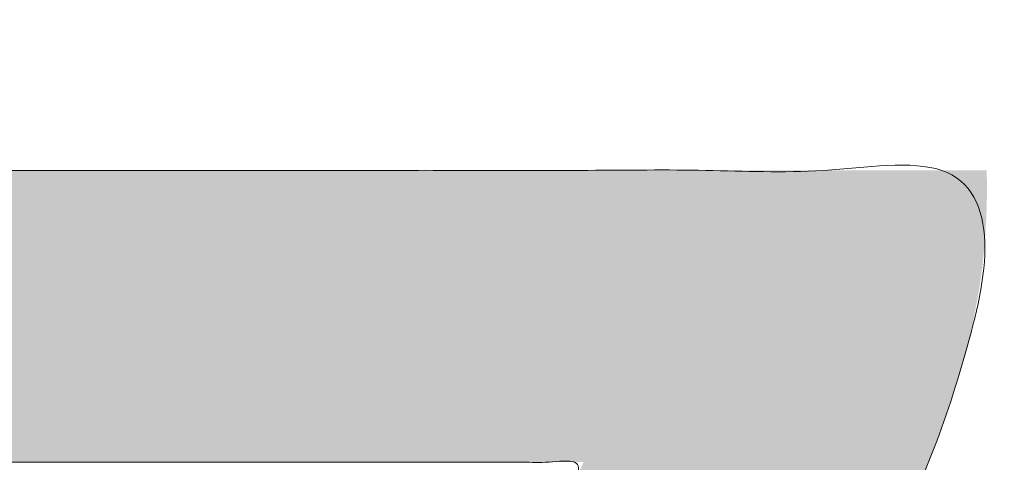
# Model space of a CAD drawing. Header units: inches. Extents: x -416 to -272, y -73 to 47.
# Tile 196 of 206: x -282.253 to -281.091, y -4.255 to -3.733. Entities that reach past the tile are written whole.
import ezdxf

# ---------------------------------------------------------------- set-up
doc = ezdxf.new("R2010")
doc.units = ezdxf.units.IN
doc.header["$LTSCALE"] = 32
doc.header["$MEASUREMENT"] = 0
doc.linetypes.add('Dash Style-1', pattern=[0.083328, 0.041656, -0.041672])
for name, color, linetype, lineweight in [('Black', 7, 'Continuous', 18), ('DashLine', 7, 'Continuous', 13), ('DashLineFill', 7, 'Dash Style-1', 13), ('Drawing', 7, 'Continuous', 18), ('Metal-DeskStructure', 7, 'Continuous', 13), ('None', 7, 'Continuous', 18), ('Plastic-BracketCover', 7, 'Continuous', 13), ('SolidLine', 7, 'Continuous', 15), ('Wood_1-H', 7, 'Continuous', 13)]:
    doc.layers.add(name, color=color, linetype=linetype, lineweight=lineweight)
pattern_1 = [(45, (0, 0), (-1.61301565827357, 1.935715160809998), []), (45, (-1.0608, 1.0608), (-0.4723460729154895, 0.4167612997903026), [])]

# ---------------------------------------------------------------- blocks, each defined once
blk = doc.blocks.new('Group-45')
at = {"layer": 'Plastic-BracketCover', "color": 7}
blk.add_open_spline([(1.53112660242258, -0.7109774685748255), (1.538508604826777, -0.7109774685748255), (1.552349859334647, -0.7137457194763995), (1.555118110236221, -0.7220504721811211), (1.555118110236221, -0.841083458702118), (1.555118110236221, -0.9601164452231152), (1.553272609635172, -0.9638074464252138), (1.547736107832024, -0.9674984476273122), (1.538508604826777, -0.9693439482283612), (1.525590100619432, -0.9693439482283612), (1.516362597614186, -0.9674984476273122), (1.510826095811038, -0.965652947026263), (1.50713509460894, -0.9601164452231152), (1.50713509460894, -0.9112115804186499), (1.50713509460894, -0.864152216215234), (1.337351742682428, -0.864152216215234), (1.167568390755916, -0.864152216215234), (1.193404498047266, -0.9075205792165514), (1.219240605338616, -0.9508889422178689), (1.221086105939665, -0.9564254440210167), (1.222931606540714, -0.965652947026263), (1.219240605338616, -0.9693439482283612), (1.20816760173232, -0.9711894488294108), (1.195712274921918, -0.9711894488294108), (1.186023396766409, -0.9711894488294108), (1.180486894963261, -0.9693439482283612), (1.176795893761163, -0.965652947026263), (1.174950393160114, -0.9619619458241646), (1.141731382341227, -0.9102888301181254), (1.10851237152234, -0.8586157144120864), (1.106666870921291, -0.8567702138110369), (1.106666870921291, -0.8530792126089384), (1.104821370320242, -0.8475427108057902), (1.104821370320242, -0.8304718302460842), (1.104821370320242, -0.8124781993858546), (1.10851237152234, -0.8069416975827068), (1.112203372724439, -0.8050961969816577), (1.310591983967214, -0.8050961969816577), (1.50713509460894, -0.8050961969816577), (1.50713509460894, -0.7644960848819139), (1.50713509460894, -0.7202049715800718), (1.510826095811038, -0.7165139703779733), (1.516362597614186, -0.7128229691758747), (1.525590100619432, -0.7109774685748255), (1.53112660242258, -0.7109774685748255)], degree=2, knots=[0, 0, 0, 0.002610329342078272, 0.007830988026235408, 0.01044131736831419, 0.1761946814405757, 0.1788050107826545, 0.181415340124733, 0.1840256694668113, 0.1866359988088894, 0.1885937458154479, 0.1905514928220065, 0.192509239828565, 0.1944669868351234, 0.2443885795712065, 0.2443885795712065, 0.4244984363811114, 0.4244984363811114, 0.4780496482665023, 0.4780496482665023, 0.4842405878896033, 0.4904315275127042, 0.4966224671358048, 0.5028134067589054, 0.5070707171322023, 0.5109409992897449, 0.5148112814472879, 0.5186815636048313, 0.5186815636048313, 0.5762947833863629, 0.5762947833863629, 0.5787425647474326, 0.5811903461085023, 0.5836381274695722, 0.5902471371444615, 0.5931844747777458, 0.5961218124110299, 0.5990591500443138, 0.9118813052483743, 0.9118813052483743, 0.9765012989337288, 0.9823759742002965, 0.9882506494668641, 0.9941253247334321, 1, 1, 1], dxfattribs=at)
blk = doc.blocks.new('1BRPFY-Leg_Plate (2D)')
at = {"layer": 'DashLineFill', "linetype": 'Continuous', "lineweight": 13}
h = blk.add_hatch(dxfattribs=at)
h.set_pattern_fill('Steel', color=253, style=0, pattern_type=2)
h.set_pattern_definition(pattern_1)
edge = h.paths.add_edge_path()
edge.add_arc((-1.704724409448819, 1.704724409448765), 0.1259842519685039, 90, 180, ccw=False)
edge.add_line((-1.704724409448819, 1.830708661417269), (1.704724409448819, 1.830708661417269))
edge.add_arc((1.704724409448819, 1.704724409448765), 0.1259842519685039, 0, 90, ccw=False)
edge.add_line((1.830708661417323, 1.704724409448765), (1.830708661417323, -1.704724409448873))
edge.add_arc((1.704724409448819, -1.704724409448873), 0.125984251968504, -89.99999999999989, 1.1368683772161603e-13, ccw=False)
edge.add_line((1.704724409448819, -1.830708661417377), (-1.704724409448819, -1.830708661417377))
edge.add_arc((-1.704724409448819, -1.704724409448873), 0.125984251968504, 180, 269.99999999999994, ccw=False)
edge.add_line((-1.830708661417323, -1.704724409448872), (-1.830708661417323, 1.704724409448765))
at = {"layer": 'SolidLine', "flags": 128}
blk.add_lwpolyline([(1.279527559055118, -1.118110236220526), (1.295349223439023, -1.118887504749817), (1.31101851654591, -1.121211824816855), (1.326384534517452, -1.125060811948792), (1.341299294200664, -1.130397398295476), (1.355619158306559, -1.137170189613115), (1.369206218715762, -1.145313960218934), (1.381929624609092, -1.154750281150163), (1.393666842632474, -1.165388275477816), (1.404304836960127, -1.177125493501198), (1.413741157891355, -1.189848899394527), (1.421884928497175, -1.203435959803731), (1.428657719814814, -1.217755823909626), (1.433994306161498, -1.232670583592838), (1.437843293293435, -1.24803660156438), (1.440167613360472, -1.263705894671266), (1.440944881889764, -1.279527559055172), (1.440167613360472, -1.295349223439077), (1.437843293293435, -1.311018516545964), (1.433994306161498, -1.326384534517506), (1.428657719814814, -1.341299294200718), (1.421884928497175, -1.355619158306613), (1.413741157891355, -1.369206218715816), (1.404304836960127, -1.381929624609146), (1.393666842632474, -1.393666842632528), (1.381929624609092, -1.404304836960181), (1.369206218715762, -1.413741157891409), (1.355619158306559, -1.421884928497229), (1.341299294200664, -1.428657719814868), (1.326384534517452, -1.433994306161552), (1.31101851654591, -1.437843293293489), (1.295349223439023, -1.440167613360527), (1.279527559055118, -1.440944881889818), (1.263705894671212, -1.440167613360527), (1.248036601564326, -1.437843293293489), (1.232670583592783, -1.433994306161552), (1.217755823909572, -1.428657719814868), (1.203435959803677, -1.421884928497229), (1.189848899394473, -1.413741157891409), (1.177125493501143, -1.404304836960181), (1.165388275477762, -1.393666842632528), (1.154750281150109, -1.381929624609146), (1.14531396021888, -1.369206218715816), (1.137170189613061, -1.355619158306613), (1.130397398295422, -1.341299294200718), (1.125060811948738, -1.326384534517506), (1.121211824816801, -1.311018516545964), (1.118887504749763, -1.295349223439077), (1.118110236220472, -1.279527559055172), (1.118887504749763, -1.263705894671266), (1.121211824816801, -1.24803660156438), (1.125060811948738, -1.232670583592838), (1.130397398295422, -1.217755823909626), (1.137170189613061, -1.203435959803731), (1.14531396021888, -1.189848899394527), (1.154750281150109, -1.177125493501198), (1.165388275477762, -1.165388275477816), (1.177125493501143, -1.154750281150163), (1.189848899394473, -1.145313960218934), (1.203435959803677, -1.137170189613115), (1.217755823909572, -1.130397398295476), (1.232670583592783, -1.125060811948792), (1.248036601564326, -1.121211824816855), (1.263705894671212, -1.118887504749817)], close=True, dxfattribs=at)
at = {"layer": 'Plastic-BracketCover', "color": 7}
blk.add_blockref('Group-45', (0, 0), dxfattribs=at)
blk = doc.blocks.new('1BRPX8-Util_Bkt_Lg-F (2D)')
at = {"layer": 'DashLineFill', "linetype": 'Continuous', "lineweight": 13}
h = blk.add_hatch(dxfattribs=at)
h.set_pattern_fill('Steel', color=253, style=0, pattern_type=2)
h.set_pattern_definition(pattern_1)
edge = h.paths.add_edge_path()
edge.add_line((-4.468503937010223, 7.539370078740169), (-2.421259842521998, 7.539370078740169))
edge.add_line((-2.421259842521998, 7.539370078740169), (-2.421259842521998, 7.917322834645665))
edge.add_arc((-2.303149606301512, 7.91732283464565), 0.1181102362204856, 90.0000000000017, 179.9999999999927, ccw=False)
edge.add_line((-2.303149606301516, 8.035433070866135), (2.303149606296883, 8.035433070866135))
edge.add_arc((2.30314960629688, 7.917322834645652), 0.1181102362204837, 6.423306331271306e-12, 89.99999999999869, ccw=False)
edge.add_line((2.421259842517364, 7.917322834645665), (2.421259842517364, 7.539370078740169))
edge.add_line((2.421259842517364, 7.539370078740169), (4.46850393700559, 7.539370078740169))
edge.add_line((4.46850393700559, 7.539370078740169), (4.46850393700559, 7.405511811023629))
edge.add_line((4.46850393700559, 7.405511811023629), (3.129921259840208, 7.405511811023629))
edge.add_line((3.129921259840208, 7.405511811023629), (3.129921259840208, -2.011811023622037))
edge.add_line((3.129921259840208, -2.011811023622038), (4.46850393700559, -2.011811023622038))
edge.add_line((4.46850393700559, -2.011811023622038), (4.46850393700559, -2.145669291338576))
edge.add_line((4.46850393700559, -2.145669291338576), (2.421259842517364, -2.145669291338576))
edge.add_line((2.421259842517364, -2.145669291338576), (2.421259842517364, -2.523622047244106))
edge.add_arc((2.303149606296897, -2.523622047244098), 0.1181102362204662, 269.9999999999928, 359.9999999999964, ccw=False)
edge.add_line((2.303149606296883, -2.641732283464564), (-2.303149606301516, -2.641732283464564))
edge.add_arc((-2.303149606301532, -2.523622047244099), 0.1181102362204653, 180.0000000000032, 270.0000000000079, ccw=False)
edge.add_line((-2.421259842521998, -2.523622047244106), (-2.421259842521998, -2.145669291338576))
edge.add_line((-2.421259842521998, -2.145669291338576), (-4.468503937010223, -2.145669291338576))
edge.add_line((-4.468503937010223, -2.145669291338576), (-4.468503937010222, -2.011811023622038))
edge.add_line((-4.468503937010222, -2.011811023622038), (-3.129921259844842, -2.011811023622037))
edge.add_line((-3.129921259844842, -2.011811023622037), (-3.129921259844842, 7.405511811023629))
edge.add_line((-3.129921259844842, 7.405511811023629), (-4.468503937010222, 7.405511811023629))
edge.add_line((-4.468503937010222, 7.405511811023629), (-4.468503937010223, 7.539370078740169))
at = {"layer": 'SolidLine', "flags": 128}
blk.add_lwpolyline([(1.107956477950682, -0.9260260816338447), (1.085114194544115, -0.9641361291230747), (1.058646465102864, -0.999823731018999), (1.02880818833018, -1.032745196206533), (0.995886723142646, -1.062583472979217), (0.9601991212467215, -1.089051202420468), (0.9220890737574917, -1.111893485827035), (0.881923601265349, -1.13089033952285), (0.8400895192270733, -1.145858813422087), (0.7969897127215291, -1.156654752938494), (0.7530392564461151, -1.163174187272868), (0.7086614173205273, -1.165354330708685), (0.6642835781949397, -1.163174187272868), (0.6203331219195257, -1.156654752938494), (0.5772333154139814, -1.145858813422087), (0.5353992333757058, -1.13089033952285), (0.4952337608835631, -1.111893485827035), (0.4571237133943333, -1.089051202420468), (0.4214361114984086, -1.062583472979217), (0.3885146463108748, -1.032745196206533), (0.358676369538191, -0.999823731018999), (0.3322086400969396, -0.9641361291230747), (0.3093663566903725, -0.9260260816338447)], dxfattribs=at)
blk.add_lwpolyline([(1.279527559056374, -1.154964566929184), (1.292122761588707, -1.155583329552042), (1.304596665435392, -1.157433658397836), (1.316829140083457, -1.16049773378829), (1.32870238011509, -1.164746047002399), (1.340102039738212, -1.170137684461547), (1.350918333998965, -1.176620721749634), (1.361047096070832, -1.184132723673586), (1.370390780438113, -1.192601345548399), (1.378859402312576, -1.201945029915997), (1.38637140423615, -1.212073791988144), (1.392854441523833, -1.22289008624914), (1.398246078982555, -1.234289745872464), (1.40249439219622, -1.246162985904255), (1.405558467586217, -1.258395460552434), (1.407408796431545, -1.270869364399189), (1.408027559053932, -1.283464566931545), (1.407408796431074, -1.296059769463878), (1.40555846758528, -1.308533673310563), (1.402494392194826, -1.320766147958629), (1.398246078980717, -1.332639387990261), (1.392854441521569, -1.344039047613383), (1.386371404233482, -1.354855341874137), (1.37885940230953, -1.364984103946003), (1.370390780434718, -1.374327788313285), (1.361047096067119, -1.382796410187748), (1.350918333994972, -1.390308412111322), (1.340102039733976, -1.396791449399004), (1.328702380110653, -1.402183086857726), (1.316829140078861, -1.406431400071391), (1.304596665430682, -1.409495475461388), (1.292122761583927, -1.411345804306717), (1.279527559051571, -1.411964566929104), (1.266932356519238, -1.411345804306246), (1.254458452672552, -1.409495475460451), (1.242225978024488, -1.406431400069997), (1.230352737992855, -1.402183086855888), (1.218953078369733, -1.39679144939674), (1.208136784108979, -1.390308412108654), (1.198008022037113, -1.382796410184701), (1.188664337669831, -1.374327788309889), (1.180195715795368, -1.364984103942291), (1.172683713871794, -1.354855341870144), (1.166200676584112, -1.344039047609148), (1.16080903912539, -1.332639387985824), (1.156560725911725, -1.320766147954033), (1.153496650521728, -1.308533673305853), (1.151646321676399, -1.296059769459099), (1.151027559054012, -1.283464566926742), (1.15164632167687, -1.27086936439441), (1.153496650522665, -1.258395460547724), (1.156560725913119, -1.246162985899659), (1.160809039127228, -1.234289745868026), (1.166200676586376, -1.222890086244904), (1.172683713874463, -1.21207379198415), (1.180195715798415, -1.201945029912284), (1.188664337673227, -1.192601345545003), (1.198008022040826, -1.18413272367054), (1.208136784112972, -1.176620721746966), (1.218953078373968, -1.170137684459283), (1.230352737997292, -1.164746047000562), (1.242225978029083, -1.160497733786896), (1.254458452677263, -1.157433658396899), (1.266932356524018, -1.155583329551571)], close=True, dxfattribs=at)
blk = doc.blocks.new('Slate-LegBrace (2D)')
at = {"layer": 'DashLineFill', "linetype": 'Continuous', "lineweight": 13}
h = blk.add_hatch(dxfattribs=at)
h.set_pattern_fill('Steel', color=253, style=0, pattern_type=2)
h.set_pattern_definition(pattern_1)
edge = h.paths.add_edge_path()
edge.add_line((-2.199587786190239, -0.1351515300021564), (-1.374775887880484, -0.1351515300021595))
edge.add_arc((3.774758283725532e-15, -0.01355418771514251), 1.380142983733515, 185.0545920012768, 354.9454079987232)
edge.add_line((1.374775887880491, -0.13515153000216), (2.199718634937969, -0.1351515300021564))
edge.add_arc((6.542437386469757e-05, -0.01705725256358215), 2.202821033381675, 183.0731271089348, 356.92687289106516, ccw=False)
h = blk.add_hatch(dxfattribs=at)
h.set_pattern_fill('Steel', color=253, style=0, pattern_type=2)
h.set_pattern_definition(pattern_1)
edge = h.paths.add_edge_path()
edge.add_line((2.191696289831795, -0.2375138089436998), (1.463739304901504, -0.2375137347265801))
edge.add_arc((-6.542437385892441e-05, -0.01704129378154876), 1.480314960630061, 188.5652811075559, 351.4347188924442, ccw=False)
edge.add_line((-1.463870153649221, -0.2375137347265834), (-2.191827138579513, -0.2375138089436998))
edge.add_line((-2.191827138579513, -0.2375138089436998), (-2.199718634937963, -0.1351515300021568))
edge.add_line((-2.199718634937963, -0.1351515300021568), (-1.374775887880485, -0.1351515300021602))
edge.add_arc((2.886579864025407e-15, -0.01355418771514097), 1.380142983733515, 185.0545920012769, 354.9454079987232)
edge.add_line((1.37477588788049, -0.1351515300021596), (2.199587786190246, -0.1351515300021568))
edge.add_line((2.199587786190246, -0.1351515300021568), (2.191696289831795, -0.2375138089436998))
at = {"layer": 'DashLineFill', "flags": 128}
for points in [[(2.191696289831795, -0.2375138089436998), (1.463739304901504, -0.2375137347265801, -0.860662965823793), (-1.463870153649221, -0.2375137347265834), (-2.191827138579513, -0.2375138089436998), (-2.199718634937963, -0.1351515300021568), (-1.374775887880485, -0.1351515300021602, 0.9154551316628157), (1.37477588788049, -0.1351515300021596), (2.199587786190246, -0.1351515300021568)], [(-2.199587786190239, -0.1351515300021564), (-1.374775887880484, -0.1351515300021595, 0.9154551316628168), (1.374775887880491, -0.13515153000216), (2.199718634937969, -0.1351515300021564, -0.9477524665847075)]]:
    blk.add_lwpolyline(points, format="xyb", close=True, dxfattribs=at)
blk = doc.blocks.new('TLLegSleeve (2D)')
at = {"layer": 'DashLineFill', "linetype": 'Continuous', "lineweight": 13}
h = blk.add_hatch(dxfattribs=at)
h.set_pattern_fill('Steel', color=253, style=0, pattern_type=2)
h.set_pattern_definition(pattern_1)
edge = h.paths.add_edge_path()
edge.add_line((1.08267716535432, 1.402343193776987), (1.08267716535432, 2.913385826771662))
edge.add_arc((-1.707523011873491e-13, 2.913385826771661), 1.08267716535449, 4.479377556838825e-14, 180)
edge.add_line((-1.082677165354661, 2.913385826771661), (-1.08267716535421, 1.402343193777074))
edge.add_arc((-1.332267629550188e-15, 2.886579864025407e-15), 1.771653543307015, 127.6698869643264, 412.330113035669)
edge.add_line((1.08267716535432, 1.402343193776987), (1.08267716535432, 1.402343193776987))
edge = h.paths.add_edge_path()
edge.add_arc((1.665334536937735e-15, 2.91338582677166), 0.7480314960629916, 0, 180, ccw=False)
edge.add_arc((1.665334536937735e-15, 2.91338582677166), 0.7480314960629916, 180, 360, ccw=False)
edge = h.paths.add_edge_path()
edge.add_arc((-1.723066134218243e-13, 9.149983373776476e-17), 1.437007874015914, 0, 180, ccw=False)
edge.add_arc((-1.723066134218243e-13, 5.70119602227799e-16), 1.437007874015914, 180, 360, ccw=False)
at = {"layer": 'DashLine', "color": 8, "flags": 128}
blk.add_lwpolyline([(0.6327836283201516, 1.527674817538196), (0.7794749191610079, 1.458295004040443), (0.9186594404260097, 1.374871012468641), (1.048996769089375, 1.278206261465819), (1.169231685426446, 1.169231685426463), (1.278206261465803, 1.048996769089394), (1.374871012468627, 0.9186594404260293), (1.458295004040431, 0.7794749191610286), (1.527674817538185, 0.6327836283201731), (1.582342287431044, 0.4799982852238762), (1.621770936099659, 0.3225902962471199), (1.64558104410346, 0.1620755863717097), (1.653543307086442, 1.118599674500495e-14), (1.645581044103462, -0.1620755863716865), (1.621770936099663, -0.3225902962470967), (1.582342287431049, -0.4799982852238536), (1.527674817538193, -0.6327836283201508), (1.45829500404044, -0.7794749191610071), (1.374871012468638, -0.9186594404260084), (1.278206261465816, -1.048996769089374), (1.169231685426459, -1.169231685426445), (1.048996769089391, -1.278206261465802), (0.918659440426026, -1.374871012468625), (0.7794749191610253, -1.458295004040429)], dxfattribs=at)
at = {"layer": 'DashLineFill', "flags": 128}
for points in [[(1.08267716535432, 1.402343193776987), (1.08267716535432, 2.913385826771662, 0.9999999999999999), (-1.082677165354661, 2.913385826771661), (-1.08267716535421, 1.402343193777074, 2.931618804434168), (1.08267716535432, 1.402343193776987)], [(-1.437007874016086, 3.308097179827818e-16, -0.9999999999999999), (1.437007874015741, 3.308097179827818e-16, -0.9999999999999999)]]:
    blk.add_lwpolyline(points, format="xyb", close=True, dxfattribs=at)
blk = doc.blocks.new('Group-105')
at = {"layer": 'SolidLine', "flags": 128}
blk.add_lwpolyline([(7.34251968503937, -8.30708661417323, -0.414213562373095), (9.05511811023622, -6.594488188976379, -0.414213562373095), (10.76771653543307, -8.30708661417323, -0.414213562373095), (9.05511811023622, -10.01968503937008, -0.414213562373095)], format="xyb", close=True, dxfattribs=at)
at = {"layer": 'Wood_1-H', "color": 7}
for name in ['1BRPX8-Util_Bkt_Lg-F (2D)', 'TLLegSleeve (2D)', 'Slate-LegBrace (2D)', '1BRPFY-Leg_Plate (2D)']:
    blk.add_blockref(name, (9.05511811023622, -8.30708661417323), dxfattribs=at)
blk = doc.blocks.new('TL14_lower_leg (2D)')
at = {"layer": 'DashLine', "flags": 128}
blk.add_lwpolyline([(1.371317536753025, 0.1350629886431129), (1.377952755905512, 1.783045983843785e-14), (1.371317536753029, -0.1350629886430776), (1.351475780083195, -0.2688252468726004), (1.318618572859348, -0.3999985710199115), (1.27306234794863, -0.5273196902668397), (1.215245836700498, -0.6495624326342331), (1.145725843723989, -0.7655495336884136), (1.065171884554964, -0.8741639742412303), (0.9743597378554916, -0.9743597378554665), (0.8741639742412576, -1.065171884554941), (0.7655495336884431, -1.14572584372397), (0.6495624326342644, -1.215245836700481), (0.5273196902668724, -1.273062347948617), (0.3999985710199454, -1.318618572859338), (0.2688252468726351, -1.351475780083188), (0.135062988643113, -1.371317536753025), (1.777195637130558e-14, -1.377952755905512), (-0.1350629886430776, -1.371317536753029), (-0.2688252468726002, -1.351475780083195), (-0.3999985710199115, -1.318618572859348), (-0.5273196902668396, -1.27306234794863)], dxfattribs=at)
blk = doc.blocks.new('Group-50')
at = {"layer": 'DashLineFill', "linetype": 'Continuous', "lineweight": 13}
h = blk.add_hatch(dxfattribs=at)
h.set_pattern_fill('Steel', color=253, style=0, pattern_type=2)
h.set_pattern_definition(pattern_1)
h.paths.add_polyline_path([(-2.066929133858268, 1.397637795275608), (2.066929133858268, 1.397637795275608), (2.066929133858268, 0.1377952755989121), (2.106299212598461, 0.1377952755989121), (2.106299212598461, -0.1377952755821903), (2.066929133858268, -0.1377952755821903), (2.066929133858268, -5.275590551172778), (2.106299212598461, -5.275590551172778), (2.106299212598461, -5.55118110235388), (2.066929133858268, -5.55118110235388), (2.066929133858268, -5.82677165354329), (-2.066929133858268, -5.82677165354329), (-2.066929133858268, -5.55118110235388), (-2.106299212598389, -5.55118110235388), (-2.106299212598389, -5.275590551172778), (-2.066929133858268, -5.275590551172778), (-2.066929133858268, -0.1377952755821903), (-2.106299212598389, -0.1377952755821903), (-2.106299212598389, 0.1377952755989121), (-2.066929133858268, 0.1377952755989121)])
blk = doc.blocks.new('TL14_upper_leg (2D)')
at = {"layer": 'DashLine', "flags": 128}
blk.add_lwpolyline([(1.214595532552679, 0.1196272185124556), (1.22047244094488, 7.47323834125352e-17), (1.214595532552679, -0.1196272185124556), (1.197021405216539, -0.2381023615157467), (1.167919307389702, -0.3542844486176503), (1.127569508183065, -0.467054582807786), (1.076360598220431, -0.5753267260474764), (1.01478574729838, -0.6780581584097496), (0.9434379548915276, -0.7742595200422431), (0.8630043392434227, -0.8630043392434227), (0.7742595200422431, -0.9434379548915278), (0.6780581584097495, -1.01478574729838), (0.5753267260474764, -1.076360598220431), (0.4670545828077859, -1.127569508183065), (0.3542844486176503, -1.167919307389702), (0.2381023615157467, -1.197021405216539), (0.1196272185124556, -1.214595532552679), (0, -1.22047244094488), (-0.1196272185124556, -1.214595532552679), (-0.2381023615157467, -1.197021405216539), (-0.3542844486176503, -1.167919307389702), (-0.4670545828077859, -1.127569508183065), (-0.5753267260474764, -1.076360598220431)], dxfattribs=at)
at = {"layer": 'DashLine', "color": 7}
blk.add_blockref('Group-50', (0, 0), dxfattribs=at)
blk = doc.blocks.new('1BRPT9-Bracket (2D)')
at = {"layer": 'DashLineFill', "linetype": 'Continuous', "lineweight": 13}
h = blk.add_hatch(dxfattribs=at)
h.set_pattern_fill('Steel', color=253, style=0, pattern_type=2)
h.set_pattern_definition(pattern_1)
edge = h.paths.add_edge_path()
edge.add_line((-2.32206875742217, -8.74015748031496), (-2.32206875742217, 8.740157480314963))
edge.add_line((-2.32206875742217, 8.740157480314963), (1.677931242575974, 8.740157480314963))
edge.add_arc((1.677931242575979, 8.488188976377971), 0.2519685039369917, -3.979039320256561e-12, 90.0000000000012, ccw=False)
edge.add_line((1.929899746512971, 8.488188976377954), (1.929899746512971, 7.480314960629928))
edge.add_line((1.929899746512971, 7.480314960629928), (2.323600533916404, 7.461135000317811))
edge.add_line((2.323600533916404, 7.461135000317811), (2.323600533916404, -7.480314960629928))
edge.add_line((2.323600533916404, -7.480314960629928), (1.929899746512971, -7.480314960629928))
edge.add_line((1.929899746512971, -7.480314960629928), (1.929899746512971, -8.488188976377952))
edge.add_arc((1.677931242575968, -8.488188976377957), 0.2519685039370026, -90.00000000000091, 1.0800249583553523e-12, ccw=False)
edge.add_line((1.677931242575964, -8.74015748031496), (-2.32206875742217, -8.74015748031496))
blk = doc.blocks.new('Group-72')
at = {"layer": 'Metal-DeskStructure', "linetype": 'Continuous', "lineweight": 0, "true_color": 0xff0000}
blk.add_hatch(color=1, dxfattribs=at).paths.add_polyline_path([(1.987219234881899, -0.9301181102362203), (1.987219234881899, -1.274606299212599), (0.4025735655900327, -1.274606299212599), (0.4023214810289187, -1.244883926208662), (0.4031795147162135, -1.21546436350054), (0.4051476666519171, -1.186347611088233), (0.4082259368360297, -1.15753366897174), (0.4124143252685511, -1.129022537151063), (0.4177128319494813, -1.1008142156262), (0.4241214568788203, -1.072908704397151), (0.4316402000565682, -1.045306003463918), (0.4455088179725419, -1.000302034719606), (0.4612781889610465, -0.9557186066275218), (0.4789483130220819, -0.9115557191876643), (0.4985191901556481, -0.8678133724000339), (0.5199908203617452, -0.8244915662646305), (0.543363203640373, -0.7815903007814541), (0.5686363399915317, -0.7391095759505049), (0.5958102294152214, -0.6970493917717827), (0.6262305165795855, -0.6545855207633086), (0.6612428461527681, -0.6108937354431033), (0.7008472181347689, -0.5659740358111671), (0.7450436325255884, -0.5198264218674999), (0.793832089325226, -0.4724508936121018), (0.847212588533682, -0.4238474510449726), (0.9051851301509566, -0.3740160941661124), (0.9677497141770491, -0.3229568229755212), (1.064241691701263, -0.2345473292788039), (1.152407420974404, -0.1517895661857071), (1.232246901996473, -0.07468353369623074), (1.303760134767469, -0.003229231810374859), (1.366947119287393, 0.06257333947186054), (1.421807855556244, 0.1227241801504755), (1.468342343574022, 0.1772232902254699), (1.506550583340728, 0.2260706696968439), (1.538467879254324, 0.2720417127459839), (1.566129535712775, 0.3179118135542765), (1.589535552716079, 0.3636809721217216), (1.608685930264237, 0.4093491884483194), (1.623580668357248, 0.4549164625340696), (1.634219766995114, 0.5003827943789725), (1.640603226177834, 0.5457481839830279), (1.642731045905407, 0.5910126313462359), (1.640973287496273, 0.6332243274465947), (1.635700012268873, 0.6737371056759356), (1.626911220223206, 0.7125509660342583), (1.614606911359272, 0.7496659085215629), (1.598787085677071, 0.7850819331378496), (1.579451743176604, 0.8187990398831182), (1.556600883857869, 0.8508172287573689), (1.530234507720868, 0.8811364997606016), (1.501059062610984, 0.9087644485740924), (1.469780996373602, 0.9327086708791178), (1.436400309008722, 0.9529691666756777), (1.400917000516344, 0.9695459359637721), (1.363331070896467, 0.9824389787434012), (1.323642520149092, 0.991648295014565), (1.281851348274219, 0.9971738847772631), (1.237957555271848, 0.9990157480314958), (1.191254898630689, 0.9970140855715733), (1.146957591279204, 0.9910090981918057), (1.105065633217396, 0.981000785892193), (1.065579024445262, 0.9669891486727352), (1.028497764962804, 0.9489741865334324), (0.993821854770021, 0.9269558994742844), (0.9615512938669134, 0.9009342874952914), (0.9316860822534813, 0.8709093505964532), (0.9047981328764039, 0.837352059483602), (0.8814593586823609, 0.8007333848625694), (0.8616697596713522, 0.7610533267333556), (0.8454293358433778, 0.7183118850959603), (0.8327380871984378, 0.6725090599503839), (0.8235960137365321, 0.6236448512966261), (0.8180031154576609, 0.571719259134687), (0.8159593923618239, 0.5167322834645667), (0.4714712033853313, 0.5856299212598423), (0.4819337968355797, 0.6671096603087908), (0.4977117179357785, 0.7436104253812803), (0.5188049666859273, 0.8151322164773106), (0.5452135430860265, 0.8816750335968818), (0.5769374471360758, 0.943238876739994), (0.6139766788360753, 0.9998237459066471), (0.656331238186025, 1.051429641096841), (0.7040011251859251, 1.098056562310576), (0.7564817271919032, 1.139435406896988), (0.8132684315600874, 1.175297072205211), (0.874361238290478, 1.205641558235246), (0.9397601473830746, 1.230468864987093), (1.009465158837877, 1.249778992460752), (1.083476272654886, 1.263571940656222), (1.161793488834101, 1.271847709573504), (1.244416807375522, 1.274606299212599), (1.328024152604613, 1.271486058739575), (1.407140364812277, 1.262125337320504), (1.481765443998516, 1.246524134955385), (1.551899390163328, 1.22468245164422), (1.617542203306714, 1.196600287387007), (1.678693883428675, 1.162277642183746), (1.735354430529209, 1.121714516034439), (1.787523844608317, 1.074910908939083), (1.834327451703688, 1.023481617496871), (1.874890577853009, 0.9690414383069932), (1.909213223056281, 0.9115903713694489), (1.937295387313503, 0.8511284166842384), (1.959137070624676, 0.7876555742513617), (1.9747382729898, 0.7211718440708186), (1.984098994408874, 0.6516772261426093), (1.987219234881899, 0.5791717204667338), (1.986294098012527, 0.5418296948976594), (1.983518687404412, 0.5046222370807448), (1.978893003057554, 0.4675493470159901), (1.972417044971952, 0.4306110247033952), (1.964090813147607, 0.3938072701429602), (1.953914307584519, 0.357138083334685), (1.941887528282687, 0.3206034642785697), (1.928010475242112, 0.2842034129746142), (1.911980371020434, 0.2476351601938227), (1.893494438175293, 0.2105959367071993), (1.87255267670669, 0.173085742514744), (1.849155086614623, 0.1351045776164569), (1.823301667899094, 0.09665244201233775), (1.794992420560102, 0.05772933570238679), (1.764227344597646, 0.0183352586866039), (1.731006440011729, -0.02152978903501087), (1.694017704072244, -0.06341332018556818), (1.651949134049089, -0.1088628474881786), (1.604800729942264, -0.1578783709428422), (1.552572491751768, -0.210459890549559), (1.495264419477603, -0.2666074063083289), (1.432876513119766, -0.3263209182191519), (1.365408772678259, -0.3896004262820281), (1.292861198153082, -0.4564459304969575), (1.229909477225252, -0.5112058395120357), (1.173467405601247, -0.5613736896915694), (1.123534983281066, -0.6069494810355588), (1.080112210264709, -0.6479332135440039), (1.043199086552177, -0.6843248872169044), (1.012795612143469, -0.7161245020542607), (0.9889017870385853, -0.7433320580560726), (0.9715176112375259, -0.76594755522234), (0.9576994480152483, -0.7862922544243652), (0.9445036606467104, -0.8066874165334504), (0.9319302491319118, -0.8271330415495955), (0.9199792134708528, -0.8476291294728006), (0.9086505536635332, -0.8681756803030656), (0.8979442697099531, -0.8887726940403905), (0.8878603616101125, -0.9094201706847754), (0.8783988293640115, -0.9301181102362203)])
at = {"layer": 'Metal-DeskStructure', "color": 7}
blk.add_open_spline([(1.987219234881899, -0.9301181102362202), (1.987219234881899, -1.102362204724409), (1.987219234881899, -1.274606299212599), (1.194896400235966, -1.274606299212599), (0.4025735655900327, -1.274606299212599), (0.399344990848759, -1.155111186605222), (0.4316402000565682, -1.045306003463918), (0.4833131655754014, -0.8644490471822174), (0.7083072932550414, -0.529649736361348), (0.9677497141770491, -0.3229568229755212), (1.370370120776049, 0.04198461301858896), (1.642731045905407, 0.4101567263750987), (1.642731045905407, 0.7632572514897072), (1.417737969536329, 0.9990157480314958), (1.04633623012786, 0.9990157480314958), (0.8170359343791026, 0.7428029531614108), (0.8159593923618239, 0.5167322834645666), (0.6437152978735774, 0.5511811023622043), (0.4714712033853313, 0.5856299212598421), (0.502690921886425, 0.9215068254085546), (0.9053113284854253, 1.274606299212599), (1.587828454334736, 1.274606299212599), (1.987219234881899, 0.8752155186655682), (1.987219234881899, 0.4295344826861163), (1.868801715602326, 0.138872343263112), (1.593211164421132, -0.1819319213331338), (1.292861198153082, -0.4564459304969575), (1.028035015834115, -0.6846696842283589), (0.915000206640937, -0.8472254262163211), (0.8783988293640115, -0.9301181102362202), (1.432809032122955, -0.9301181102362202), (1.987219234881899, -0.9301181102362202)], degree=2, knots=[0, 0, 0, 0.0212862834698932, 0.0212862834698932, 0.1192031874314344, 0.1192031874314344, 0.1339760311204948, 0.1339760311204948, 0.1582533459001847, 0.1825306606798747, 0.1825306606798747, 0.2223012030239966, 0.2620717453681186, 0.2999486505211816, 0.3378255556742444, 0.3781971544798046, 0.4185687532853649, 0.4185687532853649, 0.4499368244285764, 0.4499368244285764, 0.5101754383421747, 0.5704140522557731, 0.6314176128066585, 0.692421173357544, 0.7232558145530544, 0.7540904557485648, 0.7849250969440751, 0.7849250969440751, 0.8114174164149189, 0.8379097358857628, 0.8379097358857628, 1, 1, 1], dxfattribs=at)
blk = doc.blocks.new('SlateLegLocator-R2')
at = {"color": 255, "linetype": 'Dash Style-1', "lineweight": 5}
blk.add_wipeout([(-2.106299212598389, 1.3779527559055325), (2.10629921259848, 1.3779527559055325), (2.10629921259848, -5.807086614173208), (-2.106299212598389, -5.807086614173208)], dxfattribs=at).dxf.layer = 'Black'
at = {"layer": 'Metal-DeskStructure', "color": 7}
blk.add_blockref('Group-72', (0, 0), dxfattribs=at)
blk = doc.blocks.new('Group-106')
at = {"layer": 'None', "color": 7}
for name, p in [('1BRPT9-Bracket (2D)', (8.976377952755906, -12.00787401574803)), ('1BRPFY-Leg_Plate (2D)', (8.976377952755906, -8.30708661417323)), ('TL14_upper_leg (2D)', (8.976377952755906, -8.30708661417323)), ('TL14_lower_leg (2D)', (8.976377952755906, -8.30708661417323))]:
    blk.add_blockref(name, p, dxfattribs=at)
blk.add_blockref('SlateLegLocator-R2', (8.976377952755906, -8.30708661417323), dxfattribs=at)
blk = doc.blocks.new('Group-107')
at = {"layer": 'None'}
blk.add_blockref('Group-105', (0, 0), dxfattribs=at)
blk.add_blockref('Group-106', (0, 0), dxfattribs=at)
blk = doc.blocks.new('SL Credenza Desk (2D)-3')
at = {"layer": 'None'}
blk.add_blockref('Group-107', (0, 0), dxfattribs=at)
at = {"layer": 'Drawing', "color": 0, "flags": 1}
for tag in ['Tag', 'Catalog', 'Option1', 'Option2', 'Option3', 'Option4', 'Option5', 'Option6', 'Option7', 'Option8', 'Option9', 'Option10', 'Option11', 'Option12', 'Custom', 'FinishGroup', 'Discount', 'Item2', 'Item3', 'Item6', 'Item9', 'Item10', 'Item12', 'Item13', 'Item16', 'Item19', 'Item20', 'Item21', 'Item22', 'Item23', 'Item24', 'Item25', 'Item8', 'Item18', 'Item1', 'Item4', 'Item5', 'Item7', 'Item11', 'Item14', 'Item15', 'Item17']:
    blk.add_attdef(tag, (15.71916659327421, 1.485347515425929), '', height=0.007086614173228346, dxfattribs=at)
blk = doc.blocks.new('Group-108')
at = {"layer": 'Drawing', "rotation": 180}
blk.add_blockref('SL Credenza Desk (2D)-3', (87.72704060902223, 1.485347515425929), dxfattribs=at)
at = {"layer": 'Drawing', "color": 0, "flags": 1}
for tag in ['Tag', 'Catalog', 'Option1', 'Option2', 'Option3', 'Option4', 'Option5', 'Option6', 'Option7', 'Option8', 'Option9', 'Option10', 'Option11', 'Option12', 'Custom', 'FinishGroup', 'Discount', 'Item2', 'Item3', 'Item6', 'Item9', 'Item10', 'Item12', 'Item13', 'Item16', 'Item19', 'Item20', 'Item21', 'Item22', 'Item23', 'Item24', 'Item25', 'Item8', 'Item18', 'Item1', 'Item4', 'Item5', 'Item7', 'Item11', 'Item14', 'Item15', 'Item17']:
    blk.add_attdef(tag, (15.71916659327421, 1.485347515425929), '', height=0.007086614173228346, dxfattribs=at)

msp = doc.modelspace()

# ---------------------------------------------------------------- block references
at = {"layer": 'Drawing', "color": 7}
msp.add_blockref('Group-108', (-359.4593240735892, -14.97747349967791), dxfattribs=at)

doc.saveas('drawing.dxf')
